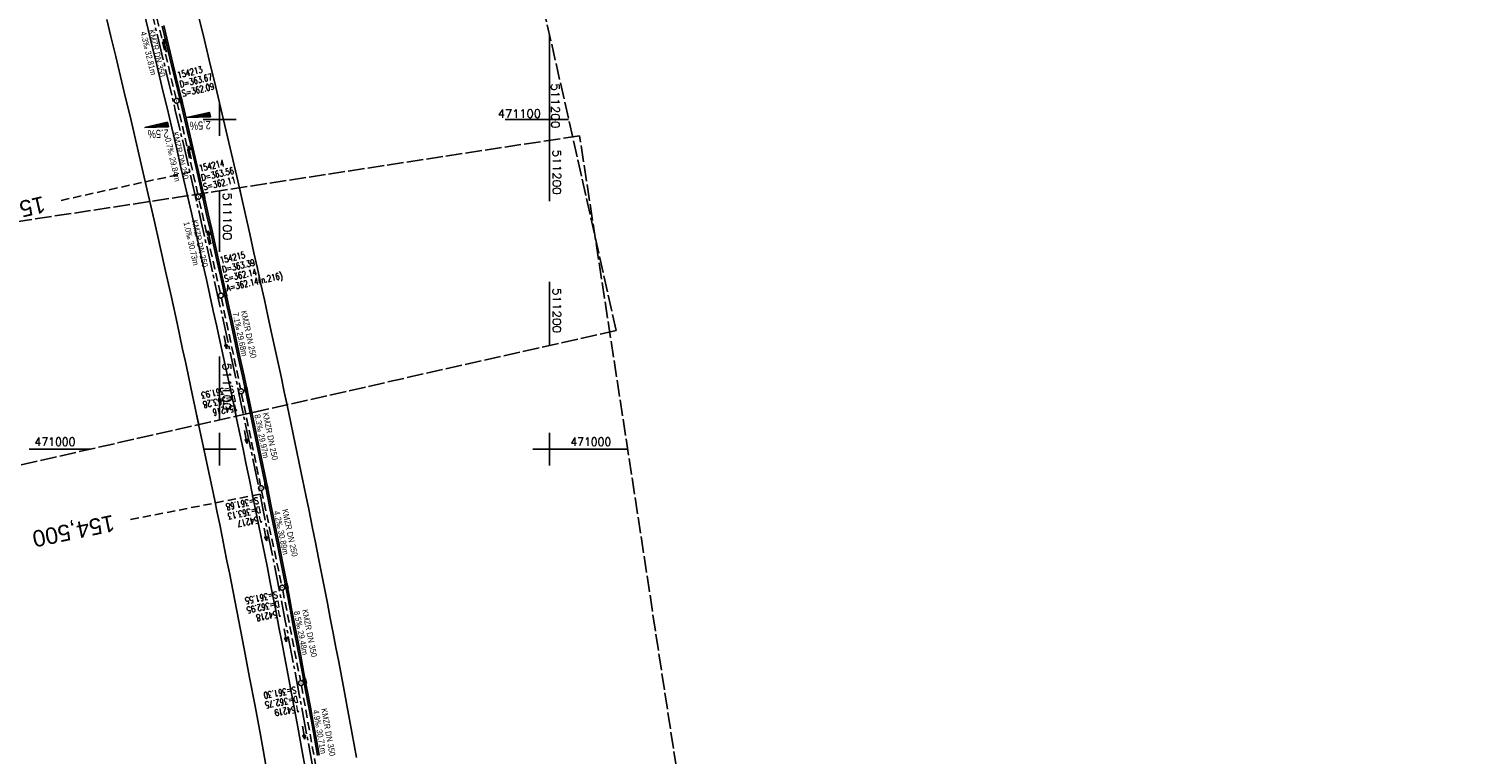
# Model space of a CAD drawing. Extents: x 510563 to 513920, y 467229 to 478797.
# Tile 15 of 67: x 511042 to 511479, y 470907 to 471127. Entities that reach past the tile are written whole.
import ezdxf
from ezdxf.enums import TextEntityAlignment as Align

# ---------------------------------------------------------------- set-up
doc = ezdxf.new("R2010")
doc.units = 0
doc.header["$LTSCALE"] = 10
doc.header["$MEASUREMENT"] = 0
for name, pattern in [('ACHSE', [5.5, 4, -0.5, 0.5, -0.5]), ('LT00', [0]), ('LT14', [0.6, 0.5, -0.1]), ('LT17', [0.15, 0.1, -0.05]), ('STRICHLINIE2', [0.375, 0.25, -0.125])]:
    doc.linetypes.add(name, pattern=pattern)
doc.layers.get('0').update_dxf_attribs({"linetype": 'LT00'})
for name, color, linetype in [('-AX-020', 250, 'ACHSE'), ('-Halt-Pfeil', 4, 'LT00'), ('-Haltung', 7, 'STRICHLINIE2'), ('-Haltungsbeschriftung', 140, 'LT00'), ('-QUE-20O', 11, 'LT00'), ('-QUE-20W', 11, 'LT00'), ('-Schachtbeschriftung', 5, 'LT00'), ('-ST-20', 30, 'LT17'), ('BESCH', 250, 'LT00'), ('V95_AFBR_BAB', 250, 'LT00'), ('V95_KA_PRUF', 182, 'LT00'), ('V95_RASTER', 250, 'LT00'), ('V95_RINNE', 182, 'LT00'), ('V95_SINKK', 182, 'LT00'), ('V96_AFBR_BAB', 250, 'LT00'), ('V96_KA_PRUF', 182, 'LT00'), ('V96_RASTER', 250, 'LT00'), ('V96_RINNE', 182, 'LT00'), ('V96_SINKK', 182, 'LT00')]:
    doc.layers.add(name, color=color, linetype=linetype)
doc.layers.add('-BLATT_95-RAND', color=7, linetype='LT14', plot=False)
doc.layers.add('-BLATT_96-RAND', color=7, linetype='LT14', plot=False)
doc.styles.add('Beschrift', font='ARIAL.TTF')
doc.styles.add('Haltungsbeschriftung', font='ARIAL.TTF', dxfattribs={"width": 0.75})
doc.styles.add('schachtbeschriftung', font='romans.shx', dxfattribs={"width": 0.75, "height": 2})
doc.styles.get("Standard").update_dxf_attribs({"font": 'romans.shx'})

# ---------------------------------------------------------------- blocks, each defined once
blk = doc.blocks.new('SYMB0652')
at = {"color": 0, "linetype": 'ByBlock'}
blk.add_lwpolyline([(-0.15, -0.075), (0.15, -0.075), (0.15, 0.075), (-0.15, 0.075), (-0.15, -0.075)], dxfattribs=at)
blk = doc.blocks.new('SYMB0003')
at = {"color": 0, "linetype": 'ByBlock'}
for p, q in [((-0.015712, 0), (0.010166, 0.012015)), ((0, -0.021257), (-0.015712, 0)), ((0.010166, 0.012015), (0, -0.021257))]:
    blk.add_line(p, q, dxfattribs=at)
for points in [[(-0.031395, 0.499013), (-0.093691, 0.491144), (-0.154509, 0.475528), (-0.21289, 0.452414), (-0.267913, 0.422164), (-0.318712, 0.385257), (-0.364484, 0.342274), (-0.404509, 0.293893), (-0.438154, 0.240877), (-0.464888, 0.184062), (-0.484292, 0.124345), (-0.496058, 0.062667), (-0.5, 0)], [(-0.5, 0), (-0.496058, -0.062667), (-0.484292, -0.124345), (-0.464888, -0.184062), (-0.438154, -0.240877), (-0.404509, -0.293893), (-0.364485, -0.342274), (-0.318712, -0.385257), (-0.267914, -0.422164), (-0.21289, -0.452414), (-0.154509, -0.475529), (-0.093691, -0.491144), (-0.031395, -0.499014), (0.031395, -0.499014)], [(0.5, 0), (0.496057, 0.062667), (0.484292, 0.124345), (0.464888, 0.184062), (0.438153, 0.240877), (0.404509, 0.293893), (0.364484, 0.342274), (0.318712, 0.385257), (0.267913, 0.422164), (0.21289, 0.452414), (0.154509, 0.475528), (0.093691, 0.491144), (0.031395, 0.499013), (-0.031395, 0.499013)], [(0.031395, -0.499014), (0.093691, -0.491144), (0.154509, -0.475529), (0.21289, -0.452414), (0.267914, -0.422164), (0.318712, -0.385257), (0.364485, -0.342274), (0.404509, -0.293893), (0.438154, -0.240877), (0.464889, -0.184062), (0.484292, -0.124345), (0.496058, -0.062667), (0.5, 0)]]:
    blk.add_lwpolyline(points, dxfattribs=at)
blk = doc.blocks.new('SYMB0070')
at = {"color": 0, "linetype": 'ByBlock'}
for p, q in [((-0.5, 0), (0.2, 0)), ((0.5, 0), (0.2, 0.1)), ((0.2, 0.1), (0.2, 0)), ((0.468, 0), (0.21, 0.086)), ((0.21, 0.086), (0.21, -0.086)), ((0.21, -0.086), (0.468, 0)), ((0.22, -0.072), (0.437, 0)), ((0.23, -0.058), (0.405, 0)), ((0.24, -0.045), (0.374, 0)), ((0.342, 0), (0.25, 0.031)), ((0.25, 0.031), (0.25, -0.031)), ((0.25, -0.031), (0.342, 0)), ((0.26, -0.017), (0.31, 0)), ((0.27, -0.003), (0.279, 0))]:
    blk.add_line(p, q, dxfattribs=at)
for points in [[(0.2, 0), (0.2, -0.1), (0.5, 0)], [(0.437, 0), (0.22, 0.072), (0.22, -0.072)], [(0.405, 0), (0.23, 0.058), (0.23, -0.058)], [(0.374, 0), (0.24, 0.045), (0.24, -0.045)], [(0.31, 0), (0.26, 0.017), (0.26, -0.017)], [(0.279, 0), (0.27, 0.003), (0.27, -0.003)]]:
    blk.add_lwpolyline(points, dxfattribs=at)

msp = doc.modelspace()

# ---------------------------------------------------------------- linework, layer by layer
at = {"layer": '-AX-020', "ltscale": 0.2, "flags": 128}
msp.add_lwpolyline([(513881.72, 478796.97), (513877.87, 478787.35), (513870.37, 478768.8), (513862.79, 478750.28), (513855.14, 478731.79), (513847.41, 478713.32), (513839.61, 478694.89), (513831.74, 478676.49), (513823.79, 478658.13), (513815.77, 478639.79), (513807.68, 478621.49), (513799.51, 478603.22), (513791.27, 478584.98), (513782.96, 478566.77), (513774.58, 478548.6), (513766.12, 478530.46), (513757.59, 478512.36), (513748.99, 478494.29), (513740.31, 478476.25), (513731.57, 478458.25), (513722.75, 478440.29), (513713.86, 478422.36), (513704.9, 478404.46), (513695.86, 478386.6), (513686.76, 478368.78), (513677.58, 478351), (513668.34, 478333.25), (513659.02, 478315.54), (513649.63, 478297.86), (513640.17, 478280.23), (513630.64, 478262.63), (513621.04, 478245.07), (513611.37, 478227.54), (513601.63, 478210.06), (513591.82, 478192.62), (513586.74, 478183.65), (513576.83, 478166.26), (513566.85, 478148.92), (513556.8, 478131.61), (513546.69, 478114.34), (513536.51, 478097.1), (513526.28, 478079.91), (513515.99, 478062.74), (513505.64, 478045.61), (513495.23, 478028.52), (513484.78, 478011.45), (513474.27, 477994.42), (513463.71, 477977.42), (513453.11, 477960.45), (513442.46, 477943.5), (513431.76, 477926.59), (513421.03, 477909.7), (513410.25, 477892.84), (513399.43, 477876), (513388.58, 477859.18), (513377.69, 477842.39), (513366.77, 477825.62), (513355.82, 477808.87), (513344.83, 477792.14), (513333.82, 477775.43), (513322.78, 477758.74), (513311.72, 477742.06), (513300.63, 477725.4), (513289.52, 477708.75), (513278.39, 477692.12), (513267.24, 477675.5), (513256.08, 477658.89), (513244.9, 477642.29), (513233.71, 477625.7), (513222.5, 477609.12), (513211.29, 477592.54), (513200.07, 477575.97), (513188.84, 477559.41), (513177.6, 477542.84), (513166.37, 477526.28), (513154.8, 477509.24), (513142.5, 477491.11), (513130.2, 477472.99), (513117.9, 477454.86), (513105.61, 477436.73), (513093.33, 477418.59), (513081.06, 477400.44), (513068.81, 477382.28), (513056.57, 477364.12), (513044.34, 477345.94), (513032.14, 477327.75), (513019.96, 477309.55), (513007.8, 477291.33), (512995.67, 477273.09), (512983.57, 477254.83), (512971.49, 477236.55), (512959.45, 477218.25), (512947.45, 477199.93), (512935.48, 477181.58), (512923.55, 477163.21), (512911.66, 477144.81), (512899.82, 477126.38), (512888.03, 477107.93), (512876.28, 477089.44), (512864.58, 477070.92), (512852.94, 477052.36), (512841.35, 477033.77), (512829.82, 477015.15), (512818.35, 476996.49), (512806.94, 476977.79), (512795.6, 476959.05), (512789.64, 476949.14), (512778.41, 476930.34), (512767.24, 476911.5), (512756.13, 476892.61), (512745.1, 476873.69), (512734.14, 476854.72), (512723.25, 476835.72), (512712.42, 476816.68), (512701.67, 476797.59), (512690.98, 476778.47), (512680.37, 476759.31), (512669.82, 476740.11), (512659.35, 476720.87), (512648.95, 476701.6), (512638.61, 476682.28), (512628.35, 476662.93), (512618.16, 476643.54), (512608.04, 476624.11), (512597.99, 476604.65), (512588.01, 476585.15), (512578.1, 476565.61), (512568.26, 476546.04), (512558.5, 476526.43), (512548.8, 476506.79), (512539.18, 476487.11), (512529.63, 476467.4), (512520.15, 476447.65), (512510.75, 476427.87), (512501.42, 476408.05), (512492.16, 476388.2), (512482.97, 476368.31), (512473.85, 476348.4), (512464.81, 476328.44), (512455.84, 476308.46), (512446.94, 476288.44), (512438.12, 476268.39), (512429.37, 476248.31), (512420.69, 476228.2), (512412.09, 476208.05), (512403.56, 476187.88), (512395.11, 476167.67), (512386.72, 476147.43), (512378.42, 476127.17), (512370.18, 476106.87), (512362.02, 476086.54), (512353.94, 476066.18), (512345.92, 476045.79), (512337.99, 476025.38), (512330.13, 476004.93), (512322.34, 475984.46), (512314.63, 475963.96), (512306.99, 475943.43), (512299.43, 475922.87), (512291.94, 475902.28), (512284.53, 475881.67), (512277.19, 475861.03), (512269.93, 475840.36), (512262.74, 475819.67), (512255.63, 475798.95), (512248.6, 475778.21), (512241.64, 475757.44), (512234.76, 475736.64), (512227.95, 475715.82), (512221.22, 475694.97), (512214.57, 475674.11), (512207.99, 475653.21), (512201.49, 475632.29), (512200.13, 475627.89), (512194.28, 475608.79), (512188.5, 475589.67), (512182.78, 475570.54), (512177.14, 475551.38), (512171.56, 475532.2), (512166.05, 475513.01), (512160.62, 475493.79), (512155.26, 475474.55), (512149.97, 475455.29), (512148.09, 475448.36), (512142.91, 475429.07), (512137.8, 475409.77), (512132.78, 475390.44), (512127.83, 475371.09), (512122.96, 475351.72), (512118.16, 475332.33), (512113.45, 475312.92), (512108.81, 475293.5), (512104.25, 475274.06), (512099.76, 475254.59), (512095.36, 475235.11), (512091.03, 475215.62), (512086.78, 475196.1), (512082.61, 475176.57), (512078.52, 475157.02), (512074.51, 475137.46), (512070.57, 475117.88), (512066.72, 475098.28), (512063.24, 475080.25), (512059.53, 475060.62), (512055.9, 475040.98), (512052.34, 475021.33), (512048.86, 475001.67), (512045.44, 474981.99), (512042.08, 474962.3), (512038.79, 474942.6), (512035.56, 474922.89), (512032.39, 474903.18), (512029.27, 474883.45), (512026.2, 474863.71), (512023.18, 474843.97), (512020.21, 474824.22), (512017.28, 474804.47), (512014.39, 474784.7), (512011.54, 474764.94), (512008.73, 474745.16), (512005.95, 474725.39), (512003.2, 474705.61), (512000.47, 474685.82), (511997.78, 474666.03), (511995.1, 474646.24), (511992.44, 474626.45), (511989.8, 474606.65), (511987.17, 474586.85), (511984.55, 474567.05), (511981.94, 474547.25), (511979.34, 474527.45), (511976.74, 474507.69), (511975.13, 474495.38), (511973.48, 474482.82), (511971.82, 474470.25), (511970.17, 474457.69), (511968.51, 474445.13), (511966.84, 474432.57), (511965.15, 474420.02), (511963.46, 474407.46), (511961.75, 474394.91), (511960.03, 474382.35), (511958.28, 474369.81), (511956.52, 474357.26), (511954.73, 474344.72), (511952.92, 474332.18), (511951.08, 474319.64), (511949.21, 474307.11), (511947.31, 474294.58), (511945.38, 474282.06), (511943.41, 474269.55), (511941.4, 474257.04), (511939.35, 474244.53), (511937.27, 474232.04), (511935.14, 474219.55), (511932.96, 474207.07), (511930.74, 474194.59), (511928.46, 474182.13), (511926.14, 474169.68), (511923.76, 474157.23), (511921.32, 474144.8), (511918.83, 474132.38), (511916.28, 474119.97), (511913.66, 474107.57), (511910.98, 474095.19), (511908.24, 474082.82), (511905.43, 474070.46), (511902.54, 474058.13), (511899.59, 474045.81), (511896.56, 474033.5), (511893.47, 474021.26), (511890.29, 474009), (511887.03, 473996.75), (511883.7, 473984.53), (511880.29, 473972.33), (511876.8, 473960.15), (511873.23, 473947.99), (511869.59, 473935.86), (511865.87, 473923.74), (511862.08, 473911.66), (511858.21, 473899.59), (511854.26, 473887.55), (511850.24, 473875.54), (511846.14, 473863.55), (511841.96, 473851.59), (511837.71, 473839.65), (511833.39, 473827.75), (511828.99, 473815.86), (511824.51, 473804.01), (511819.96, 473792.19), (511815.33, 473780.39), (511810.64, 473768.63), (511805.86, 473756.89), (511801.02, 473745.18), (511796.09, 473733.51), (511791.1, 473721.87), (511786.03, 473710.25), (511780.89, 473698.68), (511775.67, 473687.13), (511770.39, 473675.61), (511765.03, 473664.13), (511759.6, 473652.69), (511754.09, 473641.28), (511748.51, 473629.9), (511742.87, 473618.56), (511737.15, 473607.25), (511731.36, 473595.99), (511725.49, 473584.75), (511719.56, 473573.56), (511713.56, 473562.4), (511707.48, 473551.28), (511701.34, 473540.2), (511695.13, 473529.16), (511688.84, 473518.16), (511682.49, 473507.2), (511676.07, 473496.28), (511669.58, 473485.39), (511663.02, 473474.55), (511656.39, 473463.76), (511649.7, 473453), (511642.94, 473442.29), (511636.1, 473431.62), (511629.21, 473420.99), (511622.24, 473410.41), (511615.21, 473399.87), (511608.11, 473389.37), (511600.95, 473378.92), (511593.72, 473368.52), (511586.42, 473358.16), (511579.06, 473347.85), (511571.64, 473337.58), (511564.15, 473327.36), (511556.59, 473317.19), (511548.97, 473307.07), (511541.29, 473297), (511533.54, 473286.97), (511525.74, 473276.99), (511517.86, 473267.07), (511509.93, 473257.19), (511501.93, 473247.36), (511493.87, 473237.58), (511485.75, 473227.86), (511477.57, 473218.19), (511475.55, 473215.81), (511467.29, 473206.2), (511458.98, 473196.64), (511450.61, 473187.13), (511442.18, 473177.67), (511433.71, 473168.25), (511425.19, 473158.87), (511416.62, 473149.54), (511408.01, 473140.24), (511399.37, 473130.98), (511390.68, 473121.76), (511381.96, 473112.57), (511373.2, 473103.41), (511364.42, 473094.28), (511355.61, 473085.17), (511346.77, 473076.1), (511337.91, 473067.04), (511329.03, 473058), (511320.13, 473048.99), (511311.22, 473039.98), (511302.29, 473031), (511293.34, 473022.02), (511284.39, 473013.05), (511275.44, 473004.09), (511266.47, 472995.14), (511255.91, 472984.59), (511236.79, 472965.5), (511230.18, 472958.9), (511223.57, 472952.29), (511216.96, 472945.68), (511210.37, 472939.06), (511203.78, 472932.43), (511197.22, 472925.79), (511190.66, 472919.13), (511184.13, 472912.44), (511177.62, 472905.74), (511171.14, 472899.01), (511164.68, 472892.25), (511158.26, 472885.46), (511151.88, 472878.64), (511145.53, 472871.79), (511139.22, 472864.89), (511132.96, 472857.96), (511126.75, 472850.98), (511120.58, 472843.95), (511114.48, 472836.88), (511109.32, 472830.82), (511103.32, 472823.65), (511097.39, 472816.44), (511091.51, 472809.17), (511085.7, 472801.85), (511079.95, 472794.49), (511074.26, 472787.07), (511068.64, 472779.61), (511063.08, 472772.1), (511057.59, 472764.54), (511052.16, 472756.93), (511046.8, 472749.28), (511041.5, 472741.58), (511036.27, 472733.84), (511031.1, 472726.05), (511026.01, 472718.22), (511020.98, 472710.35), (511016.01, 472702.43), (511011.12, 472694.47), (511006.29, 472686.47), (511001.53, 472678.43), (510996.84, 472670.35), (510992.22, 472662.22), (510987.67, 472654.06), (510983.19, 472645.86), (510978.78, 472637.62), (510974.44, 472629.35), (510970.17, 472621.04), (510965.98, 472612.69), (510961.85, 472604.3), (510957.8, 472595.88), (510953.82, 472587.43), (510949.91, 472578.94), (510946.07, 472570.42), (510942.31, 472561.87), (510938.62, 472553.28), (510935.01, 472544.67), (510931.46, 472536.02), (510928, 472527.34), (510924.6, 472518.64), (510921.29, 472509.9), (510918.04, 472501.14), (510914.87, 472492.35), (510911.78, 472483.53), (510908.76, 472474.69), (510905.82, 472465.82), (510902.96, 472456.92), (510900.17, 472448), (510897.45, 472439.06), (510894.82, 472430.1), (510892.26, 472421.11), (510889.78, 472412.1), (510887.37, 472403.07), (510885.04, 472394.02), (510882.79, 472384.95), (510880.62, 472375.87), (510878.53, 472366.76), (510876.51, 472357.64), (510874.57, 472348.49), (510872.71, 472339.34), (510870.93, 472330.16), (510869.23, 472320.98), (510867.6, 472311.77), (510866.06, 472302.56), (510864.59, 472293.33), (510863.2, 472284.09), (510861.89, 472274.84), (510860.67, 472265.57), (510859.52, 472256.3), (510858.45, 472247.02), (510857.45, 472237.73), (510856.54, 472228.43), (510855.71, 472219.12), (510854.96, 472209.81), (510854.29, 472200.49), (510853.7, 472191.16), (510853.18, 472181.83), (510852.75, 472172.5), (510852.4, 472163.16), (510852.13, 472153.82), (510851.93, 472144.48), (510851.82, 472135.13), (510851.79, 472125.79), (510851.84, 472116.44), (510851.96, 472107.1), (510852.01, 472104.71), (510852.24, 472095.37), (510852.54, 472086.03), (510852.93, 472076.69), (510853.39, 472067.36), (510853.92, 472058.03), (510854.53, 472048.71), (510855.21, 472039.39), (510855.96, 472030.07), (510856.78, 472020.77), (510857.67, 472011.46), (510858.63, 472002.17), (510859.65, 471992.88), (510860.73, 471983.6), (510861.88, 471974.33), (510863.09, 471965.06), (510864.36, 471955.8), (510865.69, 471946.55), (510867.08, 471937.31), (510868.53, 471928.08), (510870.02, 471918.86), (510871.58, 471909.64), (510873.18, 471900.44), (510874.84, 471891.24), (510876.54, 471882.05), (510878.3, 471872.88), (510880.1, 471863.71), (510881.95, 471854.55), (510883.84, 471845.4), (510885.78, 471836.26), (510887.76, 471827.12), (510889.78, 471818), (510891.83, 471808.88), (510893.93, 471799.78), (510896.06, 471790.68), (510898.23, 471781.59), (510900.44, 471772.51), (510902.67, 471763.44), (510904.94, 471754.37), (510907.24, 471745.32), (510909.57, 471736.27), (510911.93, 471727.22), (510914.31, 471718.19), (510916.72, 471709.16), (510919.15, 471700.14), (510921.61, 471691.12), (510924.09, 471682.11), (510926.59, 471673.11), (510929.1, 471664.11), (510931.64, 471655.12), (510934.19, 471646.13), (510936.76, 471637.14), (510939.34, 471628.16), (510941.94, 471619.19), (510944.55, 471610.22), (510947.17, 471601.25), (510949.8, 471592.28), (510952.43, 471583.31), (510955.08, 471574.35), (510957.73, 471565.39), (510960.38, 471556.43), (510963.04, 471547.47), (510967.7, 471531.77), (510970.25, 471523.2), (510975.26, 471506.32), (510980.27, 471489.44), (510985.27, 471472.57), (510990.27, 471455.68), (510995.25, 471438.8), (511000.21, 471421.91), (511005.16, 471405.01), (511010.09, 471388.11), (511014.99, 471371.2), (511019.86, 471354.28), (511024.7, 471337.36), (511029.51, 471320.42), (511034.28, 471303.47), (511039.01, 471286.52), (511043.7, 471269.55), (511048.34, 471252.56), (511052.93, 471235.57), (511057.46, 471218.56), (511061.95, 471201.53), (511066.37, 471184.49), (511070.73, 471167.43), (511075.02, 471150.36), (511079.24, 471133.27), (511083.39, 471116.16), (511086.57, 471102.84), (511090.59, 471085.7), (511094.53, 471068.54), (511098.39, 471051.37), (511102.17, 471034.17), (511105.87, 471016.96), (511109.5, 470999.73), (511113.05, 470982.49), (511116.52, 470965.23), (511119.91, 470947.95), (511123.22, 470930.66), (511126.45, 470913.36), (511129.61, 470896.04), (511132.69, 470878.7), (511135.68, 470861.35), (511138.6, 470843.99), (511141.44, 470826.62), (511144.2, 470809.23), (511146.88, 470791.83), (511149.49, 470774.42), (511152.01, 470757), (511154.45, 470739.56), (511156.82, 470722.12), (511159.1, 470704.66), (511161.31, 470687.19), (511163.44, 470669.72), (511165.49, 470652.23), (511165.64, 470650.9), (511167.87, 470631.02), (511170.03, 470611.14), (511172.1, 470591.25), (511174.1, 470571.35), (511176.01, 470551.44), (511177.85, 470531.52), (511179.53, 470512.55), (511180.88, 470496.34), (511182.16, 470480.14), (511183.36, 470463.92), (511184.48, 470447.7), (511185.52, 470431.48), (511186.48, 470415.25), (511187.36, 470399.01), (511188.16, 470382.77), (511188.88, 470366.53), (511189.52, 470350.29), (511190.08, 470334.04), (511190.56, 470317.79), (511190.96, 470301.53), (511191.28, 470285.28), (511191.52, 470269.02), (511191.68, 470252.76), (511191.76, 470236.51), (511191.77, 470220.25), (511191.69, 470203.99), (511191.53, 470187.73), (511191.29, 470171.47), (511191.24, 470169.01), (511190.91, 470152.75), (511190.5, 470136.5), (511190.02, 470120.25), (511189.47, 470104), (511188.85, 470087.75), (511188.17, 470071.51), (511187.43, 470055.27), (511186.63, 470039.03), (511185.78, 470022.79), (511184.88, 470006.56), (511183.93, 469990.33), (511182.94, 469974.1), (511181.91, 469957.87), (511180.85, 469941.65), (511179.74, 469925.43), (511178.61, 469909.21), (511177.46, 469892.99), (511176.28, 469876.78), (511175.08, 469860.56), (511173.86, 469844.35), (511172.63, 469828.14), (511171.39, 469811.93), (511170.14, 469795.72), (511168.85, 469778.99), (511030.96, 467993.35), (511029.42, 467973.41), (511027.88, 467953.47), (511026.35, 467933.52), (511024.83, 467913.58), (511023.32, 467893.64), (511021.83, 467873.7), (511020.35, 467853.75), (511018.9, 467833.8), (511017.47, 467813.85), (511016.06, 467793.9), (511014.69, 467773.95), (511013.35, 467754), (511012.05, 467734.04), (511010.78, 467714.08), (511009.56, 467694.12), (511008.38, 467674.15), (511007.25, 467654.18), (511006.18, 467634.21), (511005.15, 467614.24), (511004.19, 467594.26), (511003.28, 467574.28), (511002.44, 467554.3), (511001.67, 467534.31), (511000.96, 467514.33), (511000.33, 467494.34), (510999.77, 467474.34), (510999.56, 467465.71), (510999.11, 467445.71), (510998.75, 467425.72), (510998.46, 467405.72), (510998.26, 467385.72), (510998.14, 467365.72), (510998.09, 467345.72), (510998.13, 467325.72), (510998.24, 467305.72), (510998.44, 467285.72), (510998.71, 467265.72), (510999.07, 467245.73), (510999.43, 467229.16)], dxfattribs=at)
at = {"layer": '-BLATT_95-RAND'}
msp.add_lwpolyline([(510736.69, 471875.13), (510940.32, 470972.83), (511220.28, 471036.01), (511016.64, 471938.32), (510736.69, 471875.13)], dxfattribs=at)
at = {"layer": '-BLATT_96-RAND', "elevation": 359.87}
msp.add_lwpolyline([(510925.48, 471051.66), (511037.44, 470320.17), (511321.13, 470363.6), (511209.17, 471095.08), (510925.48, 471051.66)], dxfattribs=at)
at = {"layer": '-Haltung'}
for p, q in [((511086.8, 471106.39), (511079.52, 471136.83)), ((511093.4, 471077.28), (511087.14, 471104.93)), ((511100.22, 471047.32), (511093.73, 471075.82)), ((511100.54, 471045.85), (511106.37, 471018.28)), ((511100.54, 471045.85, 359.87), (511106.37, 471018.28, 359.87)), ((511106.68, 471016.82, 359.87), (511112.41, 470988.93, 359.87)), ((511112.72, 470987.46, 359.87), (511118.83, 470958.71, 359.87)), ((511119.13, 470957.25, 359.87), (511124.52, 470929.79, 359.87)), ((511124.8, 470928.32, 359.87), (511129.94, 470899.56, 359.87))]:
    msp.add_line(p, q, dxfattribs=at)
at = {"layer": '-QUE-20O'}
for p, q in [((511092.89, 471100.65), (511092.76, 471101.18)), ((511093.05, 471101.25), (511093.19, 471100.66)), ((511093.5, 471100.67), (511093.35, 471101.32)), ((511093.64, 471101.39), (511093.81, 471100.68)), ((511094.11, 471100.69), (511093.93, 471101.46)), ((511094.22, 471101.53), (511094.42, 471100.7)), ((511094.72, 471100.71), (511094.51, 471101.6)), ((511094.81, 471101.67), (511095.03, 471100.72)), ((511095.33, 471100.73), (511095.1, 471101.73)), ((511095.39, 471101.8), (511095.64, 471100.74)), ((511095.95, 471100.75), (511095.68, 471101.87)), ((511095.97, 471101.94), (511096.25, 471100.76)), ((511096.56, 471100.78), (511096.27, 471102.01)), ((511096.56, 471102.08), (511096.86, 471100.79)), ((511097.17, 471100.8), (511096.85, 471102.15)), ((511090.13, 471100.56), (511090.14, 471100.55)), ((511090.44, 471100.56), (511090.43, 471100.63)), ((511090.72, 471100.7), (511090.75, 471100.57)), ((511091.05, 471100.58), (511091.01, 471100.77)), ((511091.3, 471100.84), (511091.36, 471100.59)), ((511091.67, 471100.6), (511091.59, 471100.91)), ((511091.89, 471100.97), (511091.97, 471100.61)), ((511092.28, 471100.63), (511092.18, 471101.04)), ((511092.47, 471101.11), (511092.58, 471100.64))]:
    msp.add_line(p, q, dxfattribs=at)
msp.add_lwpolyline([(511097.22, 471100.8), (511090.09, 471100.55), (511096.9, 471102.16), (511097.22, 471100.8)], dxfattribs=at)
at = {"layer": '-QUE-20W'}
for p, q in [((511077.39, 471097.54), (511077.39, 471097.53)), ((511077.7, 471097.54), (511077.68, 471097.61)), ((511077.97, 471097.68), (511078, 471097.55)), ((511078.31, 471097.57), (511078.26, 471097.75)), ((511078.55, 471097.82), (511078.61, 471097.58)), ((511078.92, 471097.59), (511078.85, 471097.89)), ((511079.14, 471097.96), (511079.22, 471097.6)), ((511079.53, 471097.61), (511079.43, 471098.03)), ((511079.72, 471098.1), (511079.84, 471097.62)), ((511080.14, 471097.63), (511080.01, 471098.16)), ((511080.31, 471098.23), (511080.45, 471097.64)), ((511080.75, 471097.65), (511080.6, 471098.3)), ((511080.89, 471098.37), (511081.06, 471097.66)), ((511081.36, 471097.67), (511081.18, 471098.44)), ((511081.47, 471098.51), (511081.67, 471097.68)), ((511081.98, 471097.69), (511081.77, 471098.58)), ((511082.06, 471098.65), (511082.28, 471097.7)), ((511082.59, 471097.72), (511082.35, 471098.72)), ((511082.64, 471098.79), (511082.89, 471097.73)), ((511083.2, 471097.74), (511082.93, 471098.86)), ((511083.23, 471098.92), (511083.5, 471097.75)), ((511083.81, 471097.76), (511083.52, 471098.99)), ((511083.81, 471099.06), (511084.12, 471097.77)), ((511084.42, 471097.78), (511084.1, 471099.13))]:
    msp.add_line(p, q, dxfattribs=at)
msp.add_lwpolyline([(511084.47, 471097.78), (511077.34, 471097.53), (511084.15, 471099.14), (511084.47, 471097.78)], dxfattribs=at)
at = {"layer": '-ST-20', "ltscale": 2.5}
for p, q in [((511090.97, 471084.06), (511051.9, 471075.46)), ((511112.26, 470986.35), (511073, 470978.65))]:
    msp.add_line(p, q, dxfattribs=at)
at = {"layer": 'BESCH', "color": 2}
msp.add_line((511093.4, 471077.28, 359.87), (511093.38, 471077.35, 359.87), dxfattribs=at)
at = {"layer": 'V95_AFBR_BAB'}
for points in [[(511077.12, 471132.3), (511078.34, 471127.31), (511079.49, 471122.55), (511080.64, 471117.79), (511081.78, 471113.02), (511082.92, 471108.26), (511084.05, 471103.49), (511085.47, 471097.48), (511086.88, 471091.46), (511088.28, 471085.44), (511089.67, 471079.42), (511091.44, 471071.7), (511093.19, 471063.97), (511094.93, 471056.24), (511095.99, 471051.48), (511097.04, 471046.72), (511098.09, 471041.96), (511099.13, 471037.2), (511100.17, 471032.44), (511101.18, 471027.82), (511102.18, 471023.2), (511103.18, 471018.58), (511104.18, 471013.96), (511105.02, 471010)], [(511093.67, 471007.44), (511092.92, 471010.98), (511092.09, 471014.85), (511091.27, 471018.72), (511090.44, 471022.6), (511089.62, 471026.47), (511088.79, 471030.34), (511087.08, 471038.23), (511085.36, 471046.1), (511083.62, 471053.98), (511081.88, 471061.73), (511080.13, 471069.48), (511078.36, 471077.23), (511075.62, 471089.09), (511072.84, 471100.95), (511071.4, 471107.01), (511069.96, 471113.07), (511068.5, 471119.12), (511067.04, 471125.18), (511065.78, 471130.32)], [(511120.46, 471013.48), (511119.62, 471017.42), (511118.64, 471022), (511117.65, 471026.57), (511116.65, 471031.15), (511115.65, 471035.72), (511114.61, 471040.49), (511113.57, 471045.25), (511112.52, 471050.02), (511111.47, 471054.79), (511110.42, 471059.55), (511109.13, 471065.33), (511107.83, 471071.12), (511106.52, 471076.89), (511105.2, 471082.67), (511102.41, 471094.74), (511099.56, 471106.79), (511098.42, 471111.55), (511097.27, 471116.3), (511096.12, 471121.06), (511094.97, 471125.81), (511093.81, 471130.57)]]:
    msp.add_lwpolyline(points, dxfattribs=at)
at = {"layer": 'V95_RASTER'}
for p, q in [((511200, 471125.89), (511200, 471091.88)), ((511100, 471095), (511100, 471105)), ((511105, 471100), (511095, 471100)), ((511205.84, 471100), (511186.55, 471100)), ((511200, 471050.72), (511200, 471031.43)), ((511100, 471008.86), (511100, 471028.15)), ((511042.22, 471000), (511060.72, 471000))]:
    msp.add_line(p, q, dxfattribs=at)
at = {"layer": 'V95_RINNE'}
for points in [[(511109.28, 471010.96), (511108.14, 471016.33), (511106.91, 471022.11), (511105.67, 471027.89), (511104.42, 471033.67), (511103.38, 471038.41), (511102.33, 471043.15), (511101.28, 471047.88), (511100.23, 471052.62), (511099.17, 471057.36), (511098.14, 471061.98), (511097.1, 471066.6), (511096.06, 471071.22), (511095.02, 471075.84), (511093.97, 471080.46), (511092.85, 471085.28), (511091.73, 471090.1), (511090.6, 471094.92), (511089.46, 471099.74), (511088.32, 471104.56), (511086.89, 471110.5), (511085.46, 471116.45), (511084.02, 471122.4), (511082.57, 471128.34)], [(511109.77, 471011.06), (511108.63, 471016.43), (511107.4, 471022.21), (511106.16, 471028), (511104.9, 471033.77), (511103.87, 471038.52), (511102.82, 471043.25), (511101.77, 471047.99), (511100.72, 471052.73), (511099.66, 471057.46), (511098.63, 471062.09), (511097.59, 471066.71), (511096.55, 471071.33), (511095.51, 471075.95), (511094.45, 471080.57), (511093.34, 471085.39), (511092.22, 471090.22), (511091.09, 471095.04), (511089.95, 471099.85), (511088.8, 471104.67), (511087.38, 471110.62), (511085.95, 471116.57), (511084.5, 471122.52), (511083.06, 471128.46)]]:
    msp.add_lwpolyline(points, dxfattribs=at)
at = {"layer": 'V96_AFBR_BAB', "elevation": 359.87}
for points in [[(511114.04, 470904.21), (511113.2, 470908.8), (511112.35, 470913.4), (511110.73, 470922.08), (511109.09, 470930.77), (511107.43, 470939.45), (511106.32, 470945.21), (511105.2, 470950.97), (511104.08, 470956.72), (511102.95, 470962.48), (511102.23, 470966.15), (511101.5, 470969.81), (511100.77, 470973.48), (511100.04, 470977.14), (511099.29, 470980.81), (511098.54, 470984.47), (511097.76, 470988.24), (511096.96, 470992.02), (511096.16, 470995.79), (511095.36, 470999.56), (511094.55, 471003.33), (511093.74, 471007.1), (511092.92, 471010.98), (511092.09, 471014.85), (511091.27, 471018.72), (511090.44, 471022.6), (511089.62, 471026.47), (511088.79, 471030.34), (511087.08, 471038.23), (511085.36, 471046.1), (511083.62, 471053.98), (511081.88, 471061.73), (511080.13, 471069.48), (511078.84, 471075.13)], [(511090.26, 471076.88), (511091.44, 471071.7), (511093.19, 471063.97), (511094.93, 471056.24), (511095.99, 471051.48), (511097.04, 471046.72), (511098.09, 471041.96), (511099.13, 471037.2), (511100.17, 471032.44), (511101.18, 471027.82), (511102.18, 471023.2), (511103.18, 471018.58), (511104.18, 471013.96), (511105.16, 471009.33), (511106.15, 471004.67), (511107.12, 471000.01), (511108.09, 470995.34), (511109.06, 470990.67), (511110.02, 470986.01), (511110.92, 470981.62), (511111.82, 470977.23), (511112.71, 470972.84), (511113.6, 470968.45), (511114.48, 470964.06), (511115.37, 470959.56), (511116.24, 470955.06), (511117.12, 470950.56), (511117.99, 470946.06), (511118.85, 470941.56), (511119.68, 470937.25), (511120.5, 470932.94), (511121.33, 470928.62), (511122.14, 470924.3), (511122.95, 470919.99), (511123.75, 470915.67), (511124.46, 470911.75), (511125.17, 470907.83), (511125.87, 470903.91)], [(511141.47, 470906.48), (511140.78, 470910.33), (511140.09, 470914.18), (511139.38, 470918.03), (511138.58, 470922.39), (511137.76, 470926.76), (511136.94, 470931.12), (511136.11, 470935.48), (511135.28, 470939.84), (511134.44, 470944.2), (511133.56, 470948.75), (511132.68, 470953.3), (511131.79, 470957.85), (511130.9, 470962.4), (511130, 470966.94), (511129.05, 470971.73), (511128.08, 470976.51), (511127.11, 470981.3), (511126.14, 470986.08), (511125.16, 470990.86), (511124.26, 470995.26), (511123.35, 470999.66), (511122.44, 471004.06), (511121.52, 471008.45), (511120.6, 471012.85), (511119.62, 471017.42), (511118.64, 471022), (511117.65, 471026.57), (511116.65, 471031.15), (511115.65, 471035.72), (511114.61, 471040.49), (511113.57, 471045.25), (511112.52, 471050.02), (511111.47, 471054.79), (511110.42, 471059.55), (511109.13, 471065.33), (511107.83, 471071.12), (511106.52, 471076.89), (511105.98, 471079.28)]]:
    msp.add_lwpolyline(points, dxfattribs=at)
at = {"layer": 'V96_RASTER'}
for p, q in [((511200, 471093.67, 359.87), (511200, 471075.17, 359.87)), ((511100, 471059.87, 359.87), (511100, 471078.37, 359.87)), ((511100, 470995, 359.87), (511100, 471005, 359.87)), ((511200, 471005, 359.87), (511200, 470995, 359.87)), ((511095, 471000, 359.87), (511105, 471000, 359.87)), ((511195, 471000, 359.87), (511223.73, 471000, 359.87))]:
    msp.add_line(p, q, dxfattribs=at)
at = {"layer": 'V96_RINNE', "elevation": 359.87}
for points in [[(511129.72, 470907.1), (511128.87, 470911.77), (511128.02, 470916.44), (511127.05, 470921.63), (511126.08, 470926.82), (511125.09, 470932.01), (511124.1, 470937.2), (511123.11, 470942.39), (511122.23, 470946.95), (511121.35, 470951.51), (511120.46, 470956.08), (511119.57, 470960.64), (511118.67, 470965.2), (511117.51, 470970.99), (511116.35, 470976.78), (511115.17, 470982.57), (511113.98, 470988.35), (511111.69, 470999.45), (511109.36, 471010.54), (511108.14, 471016.33), (511106.91, 471022.11), (511105.67, 471027.89), (511104.42, 471033.67), (511103.38, 471038.41), (511102.33, 471043.15), (511101.28, 471047.88), (511100.23, 471052.62), (511099.17, 471057.36), (511098.14, 471061.98), (511097.1, 471066.6), (511096.06, 471071.22), (511095.02, 471075.84), (511094.63, 471077.55)], [(511130.21, 470907.19), (511129.36, 470911.86), (511128.51, 470916.53), (511127.54, 470921.72), (511126.57, 470926.92), (511125.58, 470932.11), (511124.59, 470937.29), (511123.6, 470942.48), (511122.72, 470947.05), (511121.84, 470951.61), (511120.95, 470956.17), (511120.06, 470960.73), (511119.16, 470965.29), (511118.01, 470971.09), (511116.84, 470976.88), (511115.66, 470982.67), (511114.47, 470988.45), (511112.18, 470999.55), (511109.85, 471010.64), (511108.63, 471016.43), (511107.4, 471022.21), (511106.16, 471028), (511104.9, 471033.77), (511103.87, 471038.52), (511102.82, 471043.25), (511101.77, 471047.99), (511100.72, 471052.73), (511099.66, 471057.46), (511098.63, 471062.09), (511097.59, 471066.71), (511096.55, 471071.33), (511095.51, 471075.95), (511095.12, 471077.66)]]:
    msp.add_lwpolyline(points, dxfattribs=at)

# ---------------------------------------------------------------- block references
at = {"layer": '-Halt-Pfeil', "zscale": 4}
for p, xscale, yscale, rotation in [((511083.42, 471122.4), 4.000000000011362, 4.000000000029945, 103.4453066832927), ((511090.96, 471090.05), 3.999999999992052, 4.000000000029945, 102.7528766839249), ((511096.91, 471064.25), 4.00000000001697, 4.000000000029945, 102.8263066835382), ((511101.77, 471032.38), 4.000000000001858, 4.000000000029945, 281.93102668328), ((511107.93, 471003.7, 359.87), 4.000000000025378, 4.000000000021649, 281.6303459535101), ((511113.88, 470974.13, 359.87), 4.000000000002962, 4.000000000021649, 281.9911459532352), ((511119.94, 470943.58, 359.87), 3.999999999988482, 4.000000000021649, 281.1158559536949), ((511125.46, 470913.99, 359.87), 3.999999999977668, 4.000000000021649, 280.1500259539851)]:
    msp.add_blockref('SYMB0070', p, dxfattribs=dict(at, xscale=xscale, yscale=yscale, rotation=rotation))
at = {"layer": 'V95_KA_PRUF', "xscale": 1.500000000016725, "yscale": 1.500000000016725, "zscale": 1.5, "rotation": 282.7179066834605}
for p in [(511086.98, 471105.66), (511093.57, 471076.55), (511100.39, 471046.58), (511106.52, 471017.55)]:
    msp.add_blockref('SYMB0003', p, dxfattribs=at)
at = {"layer": 'V95_SINKK', "zscale": 4.5}
for p, xscale, yscale, rotation in [((511088.31, 471105.74), 4.499999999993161, 4.499999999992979, 283.2025559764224), ((511095.05, 471076.96), 4.499999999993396, 4.499999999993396, 282.7179066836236), ((511101.74, 471047.12), 4.499999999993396, 4.499999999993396, 282.7179066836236), ((511108.02, 471018.11), 4.499999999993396, 4.499999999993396, 282.7179066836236)]:
    msp.add_blockref('SYMB0652', p, dxfattribs=dict(at, xscale=xscale, yscale=yscale, rotation=rotation))
at = {"layer": 'V96_KA_PRUF', "xscale": 1.50000000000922, "yscale": 1.50000000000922, "zscale": 1.5, "rotation": 278.7021059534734}
for p in [(511093.57, 471076.55, 359.87), (511100.39, 471046.58, 359.87), (511106.52, 471017.55, 359.87), (511112.57, 470988.19, 359.87), (511118.98, 470957.98, 359.87), (511124.66, 470929.05, 359.87)]:
    msp.add_blockref('SYMB0003', p, dxfattribs=at)
at = {"layer": 'V96_SINKK', "zscale": 4.5}
for p, xscale, yscale, rotation in [((511095.05, 471076.96, 359.87), 4.500000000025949, 4.500000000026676, 282.6213417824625), ((511101.74, 471047.12, 359.87), 4.500000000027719, 4.500000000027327, 282.3492563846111), ((511108.02, 471018.11, 359.87), 4.500000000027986, 4.500000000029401, 281.8309596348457), ((511114.16, 470988.8, 359.87), 4.500000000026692, 4.500000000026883, 281.396003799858), ((511120.28, 470958.45, 359.87), 4.500000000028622, 4.500000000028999, 280.9380850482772), ((511125.84, 470929.62, 359.87), 4.500000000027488, 4.500000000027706, 280.5213106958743)]:
    msp.add_blockref('SYMB0652', p, dxfattribs=dict(at, xscale=xscale, yscale=yscale, rotation=rotation))

# ---------------------------------------------------------------- texts
at = {"layer": '-Haltungsbeschriftung', "style": 'Haltungsbeschriftung', "width": 0.75}
for s, rotation, p in [('4.3‰ 32.81m', 283.4453, (511075.98, 471126.44)), ('KMZR DN 350', 283.4453, (511078.47, 471127.04)), ('0.7‰ 29.84m', 282.7529, (511083.42, 471094.22)), ('KMZR DN 250', 282.7529, (511085.67, 471095.99)), ('1.0‰ 30.73m', 282.8263, (511089.02, 471068.78)), ('KMZR DN 250', 282.8263, (511091.51, 471069.35)), ('7.1‰ 29.68m', 281.931, (511103.93, 471041.29)), ('KMZR DN 250', 281.931, (511106.43, 471041.82)), ('8.3‰ 29.97m', 281.6303, (511110.51, 471010.4, 359.87)), ('KMZR DN 250', 281.6303, (511113.02, 471010.92, 359.87)), ('4.2‰ 30.89m', 281.9911, (511116.42, 470981.1, 359.87)), ('KMZR DN 250', 281.9911, (511118.92, 470981.63, 359.87)), ('8.5‰ 29.48m', 281.1159, (511122.48, 470950.72, 359.87)), ('KMZR DN 350', 281.1159, (511124.99, 470951.21, 359.87)), ('4.9‰ 30.71m', 280.15, (511128.26, 470920.79, 359.87)), ('KMZR DN 350', 280.15, (511130.78, 470921.24, 359.87))]:
    msp.add_text(s, height=1.8, rotation=rotation, dxfattribs=at).set_placement(p)
at = {"layer": '-QUE-20O', "style": 'Beschrift', "width": 0.8}
msp.add_text('2.5%%%', height=2.5, rotation=-177.9926, dxfattribs=at).set_placement((511097.28, 471099.53))
at = {"layer": '-QUE-20W', "style": 'Beschrift', "width": 0.8}
msp.add_text('2.5%%%', height=2.5, rotation=-177.9926, dxfattribs=at).set_placement((511084.5, 471096.99))
at = {"layer": '-Schachtbeschriftung', "style": 'schachtbeschriftung', "width": 0.75}
for s, rotation, p in [('154213', 13.4453, (511087.45, 471112.46)), ('D=363.67', 13.4453, (511088.12, 471109.66)), ('S=362.09', 13.4453, (511088.79, 471106.86)), ('154214', 12.7529, (511094.01, 471084.16)), ('D=363.56', 12.7529, (511094.64, 471081.35)), ('S=362.11', 12.7529, (511095.28, 471078.54)), ('154215', 12.8263, (511100.36, 471056.29)), ('D=363.39', 12.8263, (511101, 471053.48)), ('S=362.14', 12.8263, (511101.63, 471050.67)), ('A=362.14(n.216)', 12.8263, (511102.27, 471047.87)), ('S=361.93', 191.6303, (511104.12, 471019.27)), ('D=363.28', 191.6303, (511104.7, 471016.45)), ('154216', 191.6303, (511105.28, 471013.63)), ('S=361.68', 191.9911, (511111.61, 470985.5, 359.87)), ('D=363.13', 191.9911, (511112.21, 470982.68, 359.87)), ('154217', 191.9911, (511112.81, 470979.86, 359.87)), ('S=361.55', 191.1159, (511117.41, 470956.91, 359.87)), ('D=362.95', 191.1159, (511117.96, 470954.08, 359.87)), ('154218', 191.1159, (511118.52, 470951.26, 359.87)), ('S=361.30', 190.15, (511123.07, 470928.01, 359.87)), ('D=362.75', 190.15, (511123.58, 470925.17, 359.87)), ('154219', 190.15, (511124.09, 470922.34, 359.87))]:
    msp.add_text(s, height=2, rotation=rotation, dxfattribs=at).set_placement(p)
at = {"layer": '-ST-20', "style": 'Beschrift'}
for s, rotation, p in [('154,400', -166.9663, (511047.02, 471074.39)), ('154,500', -168.4472, (511068.09, 470977.68))]:
    msp.add_text(s, height=5, rotation=rotation, dxfattribs=at).set_placement(p, align=Align.MIDDLE_LEFT)
at = {"layer": 'V95_RASTER'}
for s, rotation, width, p in [(' 511200', 269.9998, 1.063, (511200.57, 471112.78)), (' 471100', 359.9998, 1.021, (511182.57, 471100.53)), (' 511200', 269.9998, 1.063, (511201, 471050.72)), (' 511100', 269.9998, 1.127, (511101, 471028.15)), (' 471000', 359.9998, 0.965, (511042.22, 471001))]:
    msp.add_text(s, height=2.5, rotation=rotation, dxfattribs=dict(at, width=width)).set_placement(p)
at = {"layer": 'V96_RASTER'}
for s, rotation, width, p in [(' 511200', 269.9993, 1.063, (511201, 471092.67, 359.87)), (' 511100', 269.9993, 1.127, (511101.1, 471079.76, 359.87)), (' 471000', 359.9993, 0.965, (511204.69, 471001, 359.87))]:
    msp.add_text(s, height=2.5, rotation=rotation, dxfattribs=dict(at, width=width)).set_placement(p)

doc.saveas('drawing.dxf')
